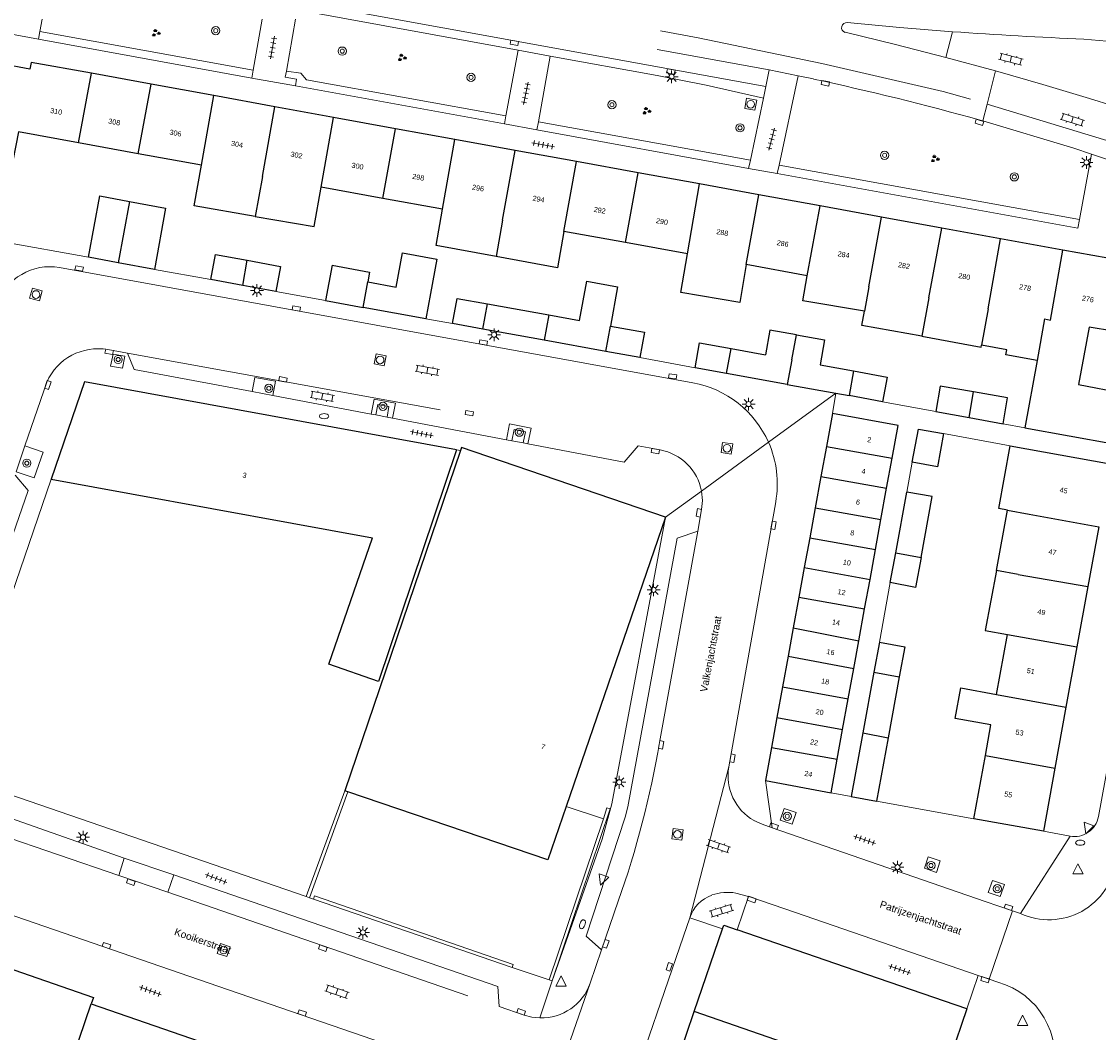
# Model space of a CAD drawing. Extents: x 131101 to 132041, y 397511 to 398853.
# Tile 66 of 80: x 131540 to 131645, y 398401 to 398500. Entities that reach past the tile are written whole.
import ezdxf
from ezdxf.enums import TextEntityAlignment as Align

# ---------------------------------------------------------------- set-up
doc = ezdxf.new("R2010")
doc.units = 0
doc.linetypes.add('DGN Style 2', pattern=[51.514866, 30.90892, -20.605946])
doc.layers.add('_vervallen situatie', color=250, linetype='Continuous', lineweight=9, plot=False)
for name, color, linetype, lineweight in [('gg-afsc-erfafscheiding', 250, 'Continuous', 9), ('gg-afsc-hekwerk', 250, 'Continuous', 9), ('gg-afsc-muur', 250, 'Continuous', 9), ('gg-bbg-bijgebouw', 10, 'Continuous', 25), ('gg-bbg-gedigitaliseerde bebouwing', 10, 'Continuous', 25), ('gg-bbg-gedigitaliseerde bijgebouw', 10, 'Continuous', 25), ('gg-bbg-hoofdgebouw', 10, 'Continuous', 25), ('gg-bbg-tussenscheiding', 10, 'Continuous', 25), ('gg-knt-verharding', 250, 'Continuous', 9), ('gg-knt-verharding nz', 250, 'DGN Style 2', 9), ('gt-grn-groengrens', 250, 'Continuous', 9), ('gt-grn-weggrens', 250, 'Continuous', 9), ('gt-symb-boom', 250, 'Continuous', 9), ('gt-symb-brandkraan', 250, 'Continuous', 9), ('gt-symb-groenvak', 250, 'Continuous', 9), ('gt-symb-klinker verharding', 250, 'Continuous', 9), ('gt-symb-kolk', 250, 'Continuous', 9), ('gt-symb-kolk center center', 250, 'Continuous', 9), ('gt-symb-lichtmast', 250, 'Continuous', 9), ('gt-symb-rioolschacht', 250, 'Continuous', 9), ('gt-symb-tegel verharding', 250, 'Continuous', 9), ('gt-symb-waterafsluiter', 250, 'Continuous', 9), ('X-AL-huisnummers', 2, 'Continuous', 25), ('X-AL-straatnaam', 3, 'Continuous', 35)]:
    doc.layers.add(name, color=color, linetype=linetype, lineweight=lineweight)
doc.styles.add('CS Annotative', font='arial.ttf')

# ---------------------------------------------------------------- blocks, each defined once
blk = doc.blocks.new('gt0-RS')
at = {"layer": 'gt-symb-rioolschacht', "flags": 128}
blk.add_lwpolyline([(-0.5, -0.5), (0.5, -0.5), (0.5, 0.5), (-0.5, 0.5), (-0.5, -0.5)], close=True, dxfattribs=at)
at = {"layer": 'gt-symb-rioolschacht'}
blk.add_circle((0, 0), 0.375, dxfattribs=at)
blk = doc.blocks.new('gt0-TEG1')
at = {"layer": 'gt-symb-tegel verharding'}
for p, q in [((-1.12, 0), (1.12, 0)), ((-0.9, -0.25), (-0.9, 0.25)), ((-0.45, -0.25), (-0.45, 0.25)), ((0, -0.25), (0, 0.25)), ((0.45, -0.25), (0.45, 0.25)), ((0.9, -0.25), (0.9, 0.25))]:
    blk.add_line(p, q, dxfattribs=at)
blk = doc.blocks.new('gt0-BOOM')
at = {"layer": 'gt-symb-boom'}
for radius in [0.4, 0.2]:
    blk.add_circle((0, 0), radius, dxfattribs=at)
blk = doc.blocks.new('gt0-GRVAK')
at = {"layer": 'gt-symb-groenvak'}
for p, q in [((-0.11, 0.19), (-0.23, 0.24)), ((-0.18, 0.15), (0.09, 0.15)), ((-0.09, 0.21), (-0.16, 0.32)), ((-0.05, 0.21), (-0.05, 0.39)), ((0, 0.21), (0.06, 0.32)), ((0.02, 0.19), (0.13, 0.24)), ((0.26, -0.05), (0.2, 0.06)), ((0.3, -0.05), (0.3, 0.13)), ((0.35, -0.05), (0.41, 0.06)), ((-0.24, -0.23), (-0.36, -0.18)), ((-0.32, -0.26), (-0.05, -0.26)), ((-0.23, -0.21), (-0.29, -0.09)), ((-0.18, -0.2), (-0.18, -0.02)), ((-0.14, -0.21), (-0.07, -0.09)), ((-0.12, -0.23), (0, -0.18)), ((0.24, -0.07), (0.12, -0.02)), ((0.17, -0.11), (0.44, -0.11)), ((0.37, -0.07), (0.49, -0.02))]:
    blk.add_line(p, q, dxfattribs=at)
blk = doc.blocks.new('gt0-KOLK')
at = {"layer": 'gt-symb-kolk', "flags": 128}
blk.add_lwpolyline([(0, 0), (0.38, 0), (0.38, 0.4), (-0.38, 0.4), (-0.38, 0), (0, 0)], dxfattribs=at)
blk = doc.blocks.new('gt0-LMAST')
at = {"layer": 'gt-symb-lichtmast'}
for p, q in [((-0.18, 0.17), (-0.45, 0.44)), ((-0.01, 0.25), (-0.01, 0.62)), ((0.17, 0.17), (0.44, 0.44)), ((-0.26, 0), (-0.63, 0)), ((-0.18, -0.18), (-0.45, -0.45)), ((-0.01, -0.25), (-0.01, -0.63)), ((0.44, -0.45), (0.17, -0.18)), ((0.24, 0), (0.62, 0))]:
    blk.add_line(p, q, dxfattribs=at)
blk.add_circle((-0.01, 0), 0.25, dxfattribs=at)
blk = doc.blocks.new('gt0-KL1')
at = {"layer": 'gt-symb-klinker verharding'}
for p, q in [((-1.15, 0.3), (1.15, 0.3)), ((-1, -0.3), (-1, 0.3)), ((-0.5, 0.3), (-0.5, 0.45)), ((0, -0.3), (0, 0.3)), ((0.5, 0.3), (0.5, 0.45)), ((1, -0.3), (1, 0.3)), ((-1.15, -0.3), (1.15, -0.3)), ((-0.5, -0.45), (-0.5, -0.3)), ((0.5, -0.45), (0.5, -0.3))]:
    blk.add_line(p, q, dxfattribs=at)
blk = doc.blocks.new('gt0-WAFSL')
at = {"layer": 'gt-symb-waterafsluiter'}
for p, q in [((-0.5, -0.33), (0, 0.67)), ((0, 0.67), (0.5, -0.33)), ((0.5, -0.33), (-0.5, -0.33))]:
    blk.add_line(p, q, dxfattribs=at)
blk = doc.blocks.new('gt0-KOLKCC')
at = {"layer": 'gt-symb-kolk center center', "flags": 128}
blk.add_lwpolyline([(-0.38, 0.2), (0.38, 0.2), (0.38, -0.2), (-0.38, -0.2), (-0.38, 0.2)], close=True, dxfattribs=at)
blk = doc.blocks.new('gt0-BR')
at = {"layer": 'gt-symb-brandkraan', "extrusion": (0, 0, -1)}
for centre, radius, start, end in [((0.24, 0), 0.206, 287.5669, 72.4331), ((-0.6, -2.66), 3, 72.4331, 73.108), ((0, -0.69), 0.938, 73.108, 106.892), ((0.6, -2.66), 3, 106.892, 107.5669), ((-0.24, 0), 0.206, 107.5669, 252.433), ((-0.6, 2.66), 3, 286.892, 287.5669), ((0.6, 2.66), 3, 252.433, 253.1079)]:
    blk.add_arc(centre, radius, start, end, dxfattribs=at)
at = {"layer": 'gt-symb-brandkraan'}
blk.add_arc((0, 0.69), 0.938, 253.108, 286.8921, dxfattribs=at)
blk = doc.blocks.new('_vervallen situatie')
at = {"layer": 'gg-knt-verharding'}
for p, q in [((131634.28, 398414.14), (131636.92, 398413.23)), ((131637.72, 398412.96), (131636.92, 398413.23)), ((131634.67, 398406.58), (131633.6, 398406.95)), ((131635.52, 398406.29), (131634.67, 398406.58))]:
    blk.add_line(p, q, dxfattribs=at)
at = {"layer": 'gg-knt-verharding', "flags": 128}
blk.add_lwpolyline([(131644.62, 398486.87), (131648.38, 398485.62), (131650.03, 398484.98), (131650.83, 398484.59), (131651.59, 398484.14)], dxfattribs=at)
at = {"layer": 'gg-knt-verharding', "extrusion": (0, 0, -1)}
blk.add_arc((-131640.48, 398418.95), 6.59, 187.4074, 294.7735, dxfattribs=at)
at = {"layer": 'gg-knt-verharding'}
blk.add_arc((131633.52, 398399.03), 7.52, 345.7882, 74.5899, dxfattribs=at)
at = {"layer": 'gt-grn-weggrens'}
blk.add_line((131642.55, 398420.5), (131637.72, 398412.96), dxfattribs=at)
at = {"layer": 'gt-symb-brandkraan'}
for p in [(131569.93, 398461.37), (131643.52, 398419.86)]:
    blk.add_blockref('gt0-BR', p, dxfattribs=at)
at = {"layer": 'gt-symb-brandkraan', "rotation": 70.31535726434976}
blk.add_blockref('gt0-BR', (131595.07, 398411.92), dxfattribs=at)
at = {"layer": 'gt-symb-kolk'}
for p, rotation in [((131636.48, 398413.39), 340.9669201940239), ((131634.32, 398406.72), 162.3622844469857)]:
    blk.add_blockref('gt0-KOLK', p, dxfattribs=dict(at, rotation=rotation))

msp = doc.modelspace()

# ---------------------------------------------------------------- linework, layer by layer
at = {"layer": 'gg-afsc-erfafscheiding'}
for p, q in [((131624.29, 398462.77), (131629.48, 398461.83)), ((131636.02, 398460.64), (131638.13, 398460.25)), ((131630.23, 398459.67), (131636.71, 398458.49)), ((131627.18, 398456.91), (131626.65, 398453.99)), ((131625.04, 398445.17), (131623.99, 398439.38))]:
    msp.add_line(p, q, dxfattribs=at)
at = {"layer": 'gg-afsc-hekwerk'}
for p, q in [((131533.5, 398426.57), (131543.37, 398455.23)), ((131568.19, 398414.61), (131533.5, 398426.57)), ((131593.49, 398423.4), (131597.11, 398422.2)), ((131588.24, 398407.71), (131591.84, 398406.52))]:
    msp.add_line(p, q, dxfattribs=at)
at = {"layer": 'gg-afsc-muur'}
for p, q in [((131538.66, 398478.34), (131547, 398476.84)), ((131553.41, 398475.66), (131558.91, 398474.67)), ((131565.22, 398473.52), (131570.07, 398472.64)), ((131579.83, 398470.83), (131582.42, 398470.38)), ((131606.04, 398466.09), (131600.65, 398467.08)), ((131571.93, 398424.92), (131568.19, 398414.61)), ((131572.24, 398424.82), (131568.49, 398414.5)), ((131633.17, 398422.2), (131623.71, 398423.92)), ((131597.11, 398422.2), (131591.84, 398406.52)), ((131568.49, 398414.5), (131568.19, 398414.61)), ((131588.24, 398407.71), (131568.88, 398414.38)), ((131591.84, 398406.52), (131592.13, 398406.42))]:
    msp.add_line(p, q, dxfattribs=at)
at = {"layer": 'gg-afsc-muur', "flags": 128}
for points in [[(131592.13, 398406.42), (131597.77, 398423.16), (131597.46, 398423.26), (131597.11, 398422.2)], [(131588.24, 398407.71), (131588.34, 398408.01), (131568.98, 398414.68), (131568.88, 398414.38)]]:
    msp.add_lwpolyline(points, dxfattribs=at)
at = {"layer": 'gg-bbg-bijgebouw'}
for p, q in [((131549.88, 398476.31), (131547, 398476.84)), ((131553.41, 398475.66), (131549.88, 398476.31)), ((131570.7, 398476.08), (131570.07, 398472.64)), ((131562.01, 398474.1), (131558.91, 398474.67)), ((131565.22, 398473.52), (131562.01, 398474.1)), ((131570.07, 398472.64), (131573.73, 398471.96)), ((131579.83, 398470.83), (131573.73, 398471.96)), ((131585.39, 398469.84), (131582.42, 398470.38)), ((131591.35, 398468.76), (131585.39, 398469.84)), ((131597.35, 398467.68), (131591.35, 398468.76)), ((131600.65, 398467.08), (131597.35, 398467.68)), ((131609.1, 398465.53), (131606.04, 398466.09)), ((131615.01, 398464.46), (131609.1, 398465.53)), ((131615.01, 398464.46), (131619.74, 398463.6)), ((131619.74, 398463.6), (131621.02, 398463.37)), ((131624.29, 398462.77), (131621.02, 398463.37)), ((131619.4, 398461.64), (131618.82, 398458.43)), ((131618.82, 398458.43), (131618.28, 398455.5)), ((131618.28, 398455.5), (131617.72, 398452.44)), ((131617.72, 398452.44), (131617.19, 398449.53)), ((131617.19, 398449.53), (131616.67, 398446.66)), ((131616.67, 398446.66), (131616.14, 398443.76)), ((131616.14, 398443.76), (131615.59, 398440.76)), ((131615.59, 398440.76), (131615.09, 398438)), ((131615.09, 398438), (131614.55, 398435.04)), ((131614.55, 398435.04), (131614, 398432.04)), ((131614, 398432.04), (131613.47, 398429.14)), ((131613.47, 398429.14), (131612.88, 398425.9)), ((131612.88, 398425.9), (131619.28, 398424.73)), ((131621.24, 398424.37), (131623.71, 398423.92))]:
    msp.add_line(p, q, dxfattribs=at)
at = {"layer": 'gg-bbg-gedigitaliseerde bebouwing'}
for p, q in [((131551.83, 398486.91), (131546.03, 398487.97)), ((131557.98, 398485.79), (131551.83, 398486.91)), ((131575.65, 398482.57), (131569.63, 398483.66)), ((131581.44, 398481.51), (131575.65, 398482.57)), ((131599.26, 398478.27), (131593.27, 398479.36)), ((131605.3, 398477.16), (131599.26, 398478.27)), ((131616.96, 398475.04), (131611.02, 398476.12)), ((131639.33, 398466.8), (131638.13, 398460.25)), ((131638.13, 398460.25), (131646.78, 398458.68)), ((131636.71, 398458.49), (131646.45, 398456.72)), ((131635.36, 398446.35), (131636.45, 398452.23)), ((131635.37, 398434.28), (131636.43, 398440.12)), ((131634.29, 398428.36), (131634.83, 398431.32)), ((131633.17, 398422.2), (131634.29, 398428.36))]:
    msp.add_line(p, q, dxfattribs=at)
at = {"layer": 'gg-bbg-gedigitaliseerde bebouwing', "flags": 128}
for points in [[(131546.03, 398487.97), (131540.17, 398489.03), (131539.64, 398486.22)], [(131563.22, 398480.82), (131557.29, 398481.85), (131557.98, 398485.79)], [(131563.22, 398480.82), (131568.96, 398479.82), (131569.63, 398483.66)], [(131586.66, 398476.9), (131580.82, 398477.98), (131581.44, 398481.51)], [(131593.27, 398479.36), (131592.63, 398475.82), (131586.66, 398476.9)], [(131611.02, 398476.12), (131610.38, 398472.43), (131604.65, 398473.42), (131605.3, 398477.16)], [(131622.52, 398471.58), (131616.51, 398472.61), (131616.96, 398475.04)], [(131628.12, 398469.15), (131622.27, 398470.21), (131622.52, 398471.58)], [(131628.12, 398469.15), (131633.89, 398468.09), (131633.92, 398468.29)], [(131639.33, 398466.8), (131636.3, 398467.35), (131636.39, 398467.84), (131633.92, 398468.29)], [(131636.45, 398452.23), (131635.6, 398452.38), (131636.71, 398458.49)], [(131635.36, 398446.35), (131634.27, 398440.52), (131636.43, 398440.12)], [(131634.83, 398431.32), (131631.35, 398431.95), (131631.89, 398434.92), (131635.37, 398434.28)]]:
    msp.add_lwpolyline(points, dxfattribs=at)
at = {"layer": 'gg-bbg-gedigitaliseerde bijgebouw'}
for p, q in [((131574.18, 398474.43), (131576.93, 398473.92)), ((131580.29, 398473.3), (131579.83, 398470.83)), ((131585.83, 398472.3), (131591.8, 398471.22)), ((131591.8, 398471.22), (131594.8, 398470.68)), ((131609.54, 398467.95), (131612.9, 398467.34)), ((131618.22, 398466.37), (131621.46, 398465.78)), ((131629.48, 398461.83), (131632.7, 398461.24)), ((131632.7, 398461.24), (131636.02, 398460.64)), ((131624.68, 398454.35), (131625.22, 398457.28)), ((131624.13, 398451.32), (131624.68, 398454.35)), ((131625.57, 398448.06), (131626.65, 398453.99)), ((131623.6, 398448.4), (131624.13, 398451.32)), ((131623.07, 398445.48), (131623.6, 398448.4)), ((131625.04, 398445.17), (131625.57, 398448.06)), ((131622.54, 398442.61), (131623.07, 398445.48)), ((131621.98, 398439.52), (131622.54, 398442.61)), ((131621.49, 398436.83), (131621.98, 398439.52)), ((131623.99, 398439.38), (131623.45, 398436.47)), ((131620.95, 398433.86), (131621.49, 398436.83)), ((131623.45, 398436.47), (131622.37, 398430.54)), ((131625.91, 398436.02), (131624.83, 398430.08)), ((131620.4, 398430.88), (131620.95, 398433.86)), ((131619.88, 398428), (131620.4, 398430.88)), ((131622.37, 398430.54), (131621.24, 398424.37)), ((131624.83, 398430.08), (131623.71, 398423.92)), ((131619.28, 398424.73), (131619.88, 398428))]:
    msp.add_line(p, q, dxfattribs=at)
at = {"layer": 'gg-bbg-gedigitaliseerde bijgebouw', "flags": 128}
for points in [[(131547, 398476.84), (131548.09, 398482.8), (131550.97, 398482.27)], [(131550.97, 398482.27), (131554.5, 398481.62), (131553.41, 398475.66)], [(131558.91, 398474.67), (131559.36, 398477.1), (131562.45, 398476.54)], [(131562.45, 398476.54), (131565.67, 398475.95), (131565.22, 398473.52)], [(131576.93, 398473.92), (131577.55, 398477.27), (131580.91, 398476.65), (131580.29, 398473.3)], [(131570.7, 398476.08), (131574.36, 398475.4), (131574.18, 398474.43)], [(131594.8, 398470.68), (131595.51, 398474.51), (131598.5, 398473.96), (131597.8, 398470.14)], [(131582.42, 398470.38), (131582.87, 398472.84), (131585.83, 398472.3)], [(131597.8, 398470.14), (131601.1, 398469.54), (131600.65, 398467.08)], [(131615.9, 398469.28), (131613.32, 398469.73), (131612.9, 398467.34)], [(131615.9, 398469.28), (131618.64, 398468.81), (131618.22, 398466.37)], [(131606.04, 398466.09), (131606.48, 398468.51), (131609.54, 398467.95)], [(131621.46, 398465.78), (131624.74, 398465.18), (131624.29, 398462.77)], [(131633.14, 398463.73), (131629.9, 398464.29), (131629.48, 398461.83)], [(131636.02, 398460.64), (131636.46, 398463.16), (131633.14, 398463.73)], [(131625.22, 398457.28), (131625.8, 398460.48), (131619.4, 398461.64)], [(131627.18, 398456.91), (131627.77, 398460.12), (131630.23, 398459.67)], [(131630.23, 398459.67), (131629.64, 398456.45), (131627.18, 398456.91)], [(131628.03, 398447.63), (131629.11, 398453.55), (131626.65, 398453.99)], [(131628.03, 398447.63), (131627.5, 398444.71), (131625.04, 398445.17)], [(131623.99, 398439.38), (131626.44, 398438.92), (131625.91, 398436.02)]]:
    msp.add_lwpolyline(points, dxfattribs=at)
at = {"layer": 'gg-bbg-hoofdgebouw'}
for p, q in [((131553.08, 398493.68), (131547.27, 398494.74)), ((131559.18, 398492.57), (131553.08, 398493.68)), ((131565.13, 398491.49), (131559.18, 398492.57)), ((131570.83, 398490.45), (131565.13, 398491.49)), ((131576.88, 398489.35), (131570.83, 398490.45)), ((131582.65, 398488.3), (131576.88, 398489.35)), ((131588.51, 398487.24), (131582.65, 398488.3)), ((131594.5, 398486.15), (131588.51, 398487.24)), ((131600.48, 398485.06), (131594.5, 398486.15)), ((131606.47, 398483.97), (131600.48, 398485.06)), ((131612.25, 398482.92), (131606.47, 398483.97)), ((131618.22, 398481.83), (131612.25, 398482.92)), ((131624.19, 398480.75), (131618.22, 398481.83)), ((131630.04, 398479.68), (131624.19, 398480.75)), ((131635.77, 398478.64), (131630.04, 398479.68)), ((131641.82, 398477.54), (131635.77, 398478.64)), ((131647.98, 398476.42), (131641.82, 398477.54)), ((131583.21, 398458.04), (131571.93, 398424.92)), ((131543.37, 398455.23), (131574.64, 398449.54)), ((131603.15, 398451.53), (131593.49, 398423.4)), ((131645.33, 398450.6), (131644.28, 398444.79)), ((131644.28, 398444.79), (131643.2, 398438.91)), ((131643.2, 398438.91), (131642.14, 398433.04)), ((131642.14, 398433.04), (131641.06, 398427.13)), ((131641.06, 398427.13), (131639.94, 398420.99)), ((131572.24, 398424.82), (131571.93, 398424.92)), ((131639.94, 398420.99), (131633.17, 398422.2)), ((131605.95, 398403.42), (131608.72, 398411.49)), ((131547.26, 398404.17), (131585.84, 398390.91)), ((131603.06, 398395), (131605.95, 398403.42)), ((131632.48, 398403.69), (131629.59, 398395.27))]:
    msp.add_line(p, q, dxfattribs=at)
at = {"layer": 'gg-bbg-hoofdgebouw', "flags": 128}
for points in [[(131547.27, 398494.74), (131541.42, 398495.8), (131541.28, 398495.14), (131538.53, 398495.65)], [(131646.75, 398469.64), (131644.38, 398470.05), (131643.36, 398464.44), (131647.73, 398463.6), (131647.43, 398462.03)], [(131582.8, 398458.11), (131546.6, 398464.71), (131543.37, 398455.23)], [(131582.8, 398458.11), (131575.21, 398435.54), (131570.39, 398437.23), (131574.64, 398449.54)], [(131603.15, 398451.53), (131583.31, 398458.33), (131583.21, 398458.04)], [(131593.49, 398423.4), (131591.7, 398418.19), (131572.24, 398424.82)], [(131608.72, 398411.49), (131608.84, 398411.83), (131610.12, 398411.39)], [(131632.48, 398403.69), (131620.67, 398407.76), (131610.12, 398411.39)], [(131535.01, 398409.11), (131547.48, 398404.79), (131547.26, 398404.17)]]:
    msp.add_lwpolyline(points, dxfattribs=at)
at = {"layer": 'gg-bbg-tussenscheiding'}
for p, q in [((131546.03, 398487.97), (131547.27, 398494.74)), ((131551.83, 398486.91), (131553.08, 398493.68)), ((131557.98, 398485.79), (131559.18, 398492.57)), ((131563.92, 398484.71), (131565.13, 398491.49)), ((131569.63, 398483.66), (131570.83, 398490.45)), ((131575.65, 398482.57), (131576.88, 398489.35)), ((131581.44, 398481.51), (131582.65, 398488.3)), ((131587.29, 398480.45), (131588.51, 398487.24)), ((131593.27, 398479.36), (131594.5, 398486.15)), ((131599.26, 398478.27), (131600.48, 398485.06)), ((131563.92, 398484.71), (131563.22, 398480.82)), ((131605.3, 398477.16), (131606.47, 398483.97)), ((131611.02, 398476.12), (131612.25, 398482.92)), ((131550.97, 398482.27), (131549.88, 398476.31)), ((131616.96, 398475.04), (131618.22, 398481.83)), ((131622.95, 398473.95), (131624.19, 398480.75)), ((131587.29, 398480.45), (131586.66, 398476.9)), ((131628.8, 398472.88), (131630.04, 398479.68)), ((131634.57, 398471.83), (131635.77, 398478.64)), ((131562.01, 398474.1), (131562.45, 398476.54)), ((131573.73, 398471.96), (131574.18, 398474.43)), ((131622.95, 398473.95), (131622.52, 398471.58)), ((131628.8, 398472.88), (131628.12, 398469.15)), ((131585.39, 398469.84), (131585.83, 398472.3)), ((131634.57, 398471.83), (131633.92, 398468.29)), ((131591.8, 398471.22), (131591.35, 398468.76)), ((131640.06, 398470.83), (131639.33, 398466.8)), ((131597.35, 398467.68), (131597.8, 398470.14)), ((131615.45, 398466.87), (131615.9, 398469.28)), ((131609.1, 398465.53), (131609.54, 398467.95)), ((131615.45, 398466.87), (131615.01, 398464.46)), ((131621.46, 398465.78), (131621.02, 398463.37)), ((131632.7, 398461.24), (131633.14, 398463.73)), ((131618.82, 398458.43), (131625.22, 398457.28)), ((131618.28, 398455.5), (131624.68, 398454.35)), ((131617.72, 398452.44), (131624.13, 398451.32)), ((131636.45, 398452.23), (131638.56, 398451.84)), ((131638.56, 398451.84), (131645.33, 398450.6)), ((131617.19, 398449.53), (131623.6, 398448.4)), ((131625.57, 398448.06), (131628.03, 398447.63)), ((131616.67, 398446.66), (131623.07, 398445.48)), ((131637.5, 398445.97), (131635.36, 398446.35)), ((131637.5, 398445.97), (131644.28, 398444.79)), ((131616.14, 398443.76), (131622.54, 398442.61)), ((131615.59, 398440.76), (131621.98, 398439.52)), ((131636.43, 398440.12), (131643.2, 398438.91)), ((131615.09, 398438), (131621.49, 398436.83)), ((131623.45, 398436.47), (131625.91, 398436.02)), ((131614.55, 398435.04), (131620.95, 398433.86)), ((131635.37, 398434.28), (131642.14, 398433.04)), ((131614, 398432.04), (131620.4, 398430.88)), ((131622.37, 398430.54), (131624.83, 398430.08)), ((131613.47, 398429.14), (131619.88, 398428)), ((131634.29, 398428.36), (131641.06, 398427.13)), ((131535.23, 398369.27), (131547.26, 398404.17)), ((131629.59, 398395.27), (131605.95, 398403.42))]:
    msp.add_line(p, q, dxfattribs=at)
at = {"layer": 'gg-bbg-tussenscheiding', "flags": 128}
msp.add_lwpolyline([(131640.06, 398470.83), (131640.63, 398470.73), (131641.82, 398477.54)], dxfattribs=at)
at = {"layer": 'gg-knt-verharding'}
for p, q in [((131551.37, 398504.66), (131612.92, 398493.45)), ((131588.81, 398496.98), (131567.29, 398500.91)), ((131542.25, 398498.8), (131542.48, 398500)), ((131563.02, 398495.05), (131563.89, 398500)), ((131566.25, 398494.96), (131567.13, 398500)), ((131542.11, 398498.06), (131542.25, 398498.8)), ((131542.11, 398498.06), (131562.88, 398494.28)), ((131643.89, 398498.07), (131647.81, 398497.72)), ((131588.81, 398496.98), (131587.63, 398490.59)), ((131590.78, 398490.02), (131591.92, 398496.42)), ((131635.29, 398494.97), (131630.43, 398496.29)), ((131562.88, 398494.28), (131563.02, 398495.05)), ((131566.14, 398494.35), (131566.25, 398494.96)), ((131612.92, 398493.45), (131613.26, 398495.07)), ((131613.26, 398495.07), (131616.08, 398494.49)), ((131614.21, 398485.79), (131616.08, 398494.49)), ((131617.55, 398494.19), (131616.08, 398494.49)), ((131635.29, 398494.97), (131634.46, 398491.75)), ((131587.49, 398489.81), (131567.13, 398493.51)), ((131612.68, 398492.33), (131611.42, 398486.29)), ((131634.46, 398491.75), (131634.04, 398490.11)), ((131587.63, 398490.59), (131587.49, 398489.81)), ((131634.04, 398490.11), (131633.78, 398490.18)), ((131590.64, 398489.24), (131590.78, 398490.02)), ((131611.25, 398485.49), (131590.64, 398489.24)), ((131611.42, 398486.29), (131611.25, 398485.49)), ((131643.45, 398480.5), (131644.62, 398486.87)), ((131614.04, 398484.98), (131614.21, 398485.79)), ((131544.18, 398475.84), (131605.83, 398464.62)), ((131548.87, 398467.86), (131550.8, 398467.51)), ((131540.81, 398458.49), (131542.93, 398464.69)), ((131562.91, 398463.77), (131564.93, 398463.38)), ((131564.93, 398463.38), (131574.52, 398461.57)), ((131574.52, 398461.57), (131574.95, 398461.49)), ((131574.95, 398461.49), (131576.05, 398461.28)), ((131576.05, 398461.28), (131576.59, 398461.18)), ((131576.59, 398461.18), (131587.67, 398459.08)), ((131587.67, 398459.08), (131588.21, 398458.98)), ((131588.21, 398458.98), (131589.31, 398458.77)), ((131589.31, 398458.77), (131589.77, 398458.68)), ((131539.95, 398455.96), (131540.81, 398458.49)), ((131583.21, 398458.04), (131582.8, 398458.11)), ((131602.63, 398458.09), (131600.49, 398458.48)), ((131645.3, 398422.4), (131651.39, 398455.82)), ((131613.88, 398453.04), (131609.31, 398427.23)), ((131550.48, 398418.36), (131537.2, 398423.02)), ((131613.54, 398421.32), (131634.28, 398414.14)), ((131639.94, 398420.99), (131642.55, 398420.5)), ((131596.98, 398420.2), (131592.13, 398406.42)), ((131549.96, 398416.67), (131550.48, 398418.36)), ((131554.7, 398415.04), (131549.96, 398416.67)), ((131555.29, 398416.72), (131554.7, 398415.04)), ((131586.85, 398405.87), (131555.29, 398416.72)), ((131611.24, 398414.64), (131610, 398414.95)), ((131568.88, 398414.38), (131568.49, 398414.5)), ((131610.12, 398411.39), (131611.24, 398414.64)), ((131633.6, 398406.95), (131615.82, 398413.08)), ((131636.92, 398413.23), (131634.67, 398406.58)), ((131605.54, 398412.56), (131604.92, 398410.78)), ((131605.54, 398412.56), (131608.72, 398411.49)), ((131596.93, 398409.42), (131595.82, 398406.18)), ((131586.85, 398405.87), (131586.95, 398403.92))]:
    msp.add_line(p, q, dxfattribs=at)
at = {"layer": 'gg-knt-verharding', "flags": 128}
for points in [[(131620.85, 398499.68), (131625.97, 398499.2), (131631.1, 398498.78)], [(131630.43, 398496.29), (131625.54, 398497.55), (131620.63, 398498.73)], [(131591.92, 398496.42), (131602.33, 398494.52), (131607.11, 398493.57), (131612.68, 398492.33)], [(131566.14, 398494.35), (131567.25, 398494.16), (131567.13, 398493.51)], [(131635.29, 398494.97), (131639.87, 398493.66), (131644.43, 398492.28), (131646.73, 398491.56)], [(131644.62, 398486.87), (131642.89, 398487.45), (131634.04, 398490.11)], [(131614.04, 398484.98), (131643.3, 398479.67), (131643.45, 398480.5)], [(131549.14, 398466.25), (131549.38, 398467.42), (131550.54, 398467.22), (131550.3, 398466.05), (131549.14, 398466.25)], [(131550.8, 398467.51), (131551.44, 398465.93), (131562.91, 398463.77)], [(131564.93, 398463.38), (131565.19, 398464.77), (131563.17, 398465.14), (131562.91, 398463.77)], [(131576.59, 398461.18), (131576.87, 398462.64), (131574.79, 398463.02), (131574.52, 398461.57)], [(131574.95, 398461.49), (131575.14, 398462.5), (131576.24, 398462.3), (131576.05, 398461.28)], [(131589.77, 398458.68), (131590.07, 398460.22), (131587.96, 398460.63), (131587.67, 398459.08)], [(131588.21, 398458.98), (131588.42, 398460.07), (131589.52, 398459.86), (131589.31, 398458.77)], [(131540.81, 398458.49), (131542.59, 398457.88), (131541.7, 398455.36), (131539.95, 398455.96)], [(131589.77, 398458.68), (131599.12, 398456.91), (131600.49, 398458.48)], [(131531.37, 398430.84), (131533.17, 398431.28), (131541.12, 398454.13), (131539.84, 398455.63)], [(131606.29, 398450.17), (131606.67, 398452.28), (131606.75, 398453.18), (131606.66, 398454.08)], [(131596.98, 398420.2), (131597.94, 398423.65), (131603.15, 398451.53)], [(131606.29, 398450.17), (131604.3, 398449.51), (131599.49, 398423.36), (131599.23, 398422.36), (131595.42, 398410.78), (131596.93, 398409.42)], [(131614.33, 398422.05), (131614.71, 398423.18), (131615.86, 398422.8), (131615.47, 398421.67), (131614.33, 398422.05)], [(131611.77, 398422.02), (131612.58, 398421.65), (131613.54, 398421.32)], [(131628.38, 398417.37), (131628.74, 398418.5), (131629.9, 398418.1), (131629.53, 398416.96), (131628.38, 398417.37)], [(131529.84, 398415.88), (131530.64, 398415.8), (131531.42, 398415.6), (131558.64, 398406.23)], [(131634.58, 398415.02), (131635.73, 398414.64), (131636.14, 398415.79), (131634.99, 398416.18), (131634.58, 398415.02)], [(131615.82, 398413.08), (131611.38, 398414.6), (131611.24, 398414.64)], [(131604.92, 398410.78), (131599.37, 398394.6), (131591.18, 398370.84)], [(131558.64, 398406.23), (131586.73, 398396.56), (131587.52, 398396.24)], [(131590.93, 398402.81), (131590.16, 398402.89), (131589.41, 398403.08), (131586.95, 398403.92)]]:
    msp.add_lwpolyline(points, dxfattribs=at)
at = {"layer": 'gg-knt-verharding', "extrusion": (0, 0, -1)}
for centre, radius, start, end in [((-131620.78, 398499.19), 0.488, 12.9248, 98.352), ((-131620.78, 398499.19), 0.488, 287.3968, 12.899), ((-131543.23, 398470.5), 5.42, 19.1519, 100.0797), ((-131547.94, 398462.45), 5.49, 24.0686, 99.7714), ((-131604.04, 398454.79), 9.99, 100.317, 156.1591), ((-131604.05, 398454.79), 9.99, 156.1531, 190.0942), ((-131608.9, 398411.44), 3.55, 18.3035, 69.6123), ((-131609.19, 398410.34), 4.69, 71.0154, 99.9091), ((-131591.06, 398407.86), 5.05, 199.4032, 271.4357)]:
    msp.add_arc(centre, radius, start, end, dxfattribs=at)
at = {"layer": 'gg-knt-verharding'}
for centre, radius, start, end in [((131658.47, 398872.7), 374.91, 265.8132, 267.7716), ((131559.95, 398225.99), 274.31, 74.3858, 77.8791), ((131601.73, 398453.15), 5.02, 10.6712, 79.6567), ((131614.23, 398426.36), 4.99, 170.0223, 240.5016), ((131642.97, 398422.82), 2.36, 259.6475, 349.6626)]:
    msp.add_arc(centre, radius, start, end, dxfattribs=at)
at = {"layer": 'gg-knt-verharding nz'}
for p, q in [((131551.68, 398506.37), (131613.26, 398495.07)), ((131630.43, 398496.29), (131631.1, 398498.78)), ((131634.46, 398491.75), (131652.47, 398486.25)), ((131550.8, 398467.51), (131600.49, 398458.48)), ((131606.29, 398450.17), (131602.58, 398429.61)), ((131535.58, 398421.58), (131549.96, 398416.67)), ((131554.7, 398415.04), (131586.95, 398403.92)), ((131598.55, 398414.16), (131596.93, 398409.42))]:
    msp.add_line(p, q, dxfattribs=at)
at = {"layer": 'gg-knt-verharding nz', "flags": 128}
msp.add_lwpolyline([(131551.98, 398508.08), (131606.33, 398498.2), (131618.37, 398495.7), (131630.18, 398492.96), (131634.46, 398491.75)], dxfattribs=at)
at = {"layer": 'gg-knt-verharding nz', "extrusion": (0, 0, -1)}
msp.add_arc((-131511.05, 398445.22), 92.85, 189.6739, 199.5419, dxfattribs=at)
at = {"layer": 'gt-grn-groengrens'}
for p, q in [((131542.25, 398498.8), (131563.02, 398495.05)), ((131590.78, 398490.02), (131611.42, 398486.29)), ((131614.21, 398485.79), (131643.45, 398480.5))]:
    msp.add_line(p, q, dxfattribs=at)
at = {"layer": 'gt-grn-groengrens', "flags": 128}
msp.add_lwpolyline([(131566.25, 398494.96), (131567.66, 398494.75), (131568.2, 398494.11), (131587.63, 398490.59)], dxfattribs=at)
at = {"layer": 'gt-grn-weggrens'}
for p, q in [((131539.13, 398498.6), (131542.11, 398498.06)), ((131591.92, 398496.42), (131588.81, 398496.98)), ((131562.88, 398494.28), (131567.13, 398493.51)), ((131612.92, 398493.45), (131612.68, 398492.33)), ((131587.49, 398489.81), (131590.64, 398489.24)), ((131611.25, 398485.49), (131614.04, 398484.98)), ((131619.74, 398463.6), (131613.18, 398458.83)), ((131619.74, 398463.6), (131619.4, 398461.64)), ((131613.18, 398458.83), (131606.66, 398454.08)), ((131606.66, 398454.08), (131603.15, 398451.53)), ((131605.54, 398412.56), (131609.31, 398427.23)), ((131612.88, 398425.9), (131613.54, 398421.32)), ((131619.28, 398424.73), (131621.24, 398424.37)), ((131550.48, 398418.36), (131555.29, 398416.72)), ((131592.13, 398406.42), (131590.93, 398402.81)), ((131633.6, 398406.95), (131632.48, 398403.69)), ((131590.27, 398390.14), (131595.82, 398406.18))]:
    msp.add_line(p, q, dxfattribs=at)

# ---------------------------------------------------------------- block references
at = {"layer": '_vervallen situatie'}
msp.add_blockref('_vervallen situatie', (0, 0), dxfattribs=at)
at = {"layer": 'gt-symb-boom'}
for p in [(131559.38, 398498.89), (131571.69, 398496.9), (131584.23, 398494.34), (131597.94, 398491.68), (131610.41, 398489.43), (131624.48, 398486.76), (131637.11, 398484.66), (131549.88, 398466.89), (131575.65, 398462.33), (131588.93, 398459.81), (131615.01, 398422.43), (131629, 398417.64), (131635.45, 398415.38)]:
    msp.add_blockref('gt0-BOOM', p, dxfattribs=at)
at = {"layer": 'gt-symb-boom', "rotation": 90}
for p in [(131564.55, 398464.09), (131540.99, 398456.8)]:
    msp.add_blockref('gt0-BOOM', p, dxfattribs=at)
at = {"layer": 'gt-symb-groenvak'}
for p in [(131553.54, 398498.65), (131577.49, 398496.26), (131601.3, 398491.07), (131629.37, 398486.41)]:
    msp.add_blockref('gt0-GRVAK', p, dxfattribs=at)
at = {"layer": 'gt-symb-klinker verharding'}
for p, rotation in [((131636.77, 398496.11), 345.0464352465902), ((131642.76, 398490.22), 342.2356766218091), ((131579.97, 398465.83), 349.6900296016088), ((131569.74, 398463.29), 169.6900296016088), ((131608.31, 398419.52), 340.9127554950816), ((131608.61, 398413.24), 17.09430559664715), ((131571.17, 398405.36), 340.9669201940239)]:
    msp.add_blockref('gt0-KL1', p, dxfattribs=dict(at, rotation=rotation))
at = {"layer": 'gt-symb-kolk'}
for p, rotation in [((131588.48, 398497.9), 169.8592068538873), ((131603.71, 398495.11), 169.6336773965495), ((131618.76, 398493.97), 168.633862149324), ((131633.77, 398490.16), 164.0309834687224), ((131546.05, 398475.54), 349.3416384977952), ((131567.19, 398471.65), 349.5106101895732), ((131585.4, 398468.34), 349.8592068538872), ((131549.04, 398467.83), 169.8027944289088), ((131565.89, 398464.76), 349.8592068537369), ((131603.83, 398465.05), 351.0273733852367), ((131542.85, 398464.47), 251.3294165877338), ((131584.03, 398461.47), 349.6900296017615), ((131602.21, 398458.16), 168.465379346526), ((131606.61, 398451.93), 79.92566727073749), ((131613.48, 398450.78), 260.0384834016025), ((131602.55, 398429.42), 259.9820655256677), ((131609.47, 398428.12), 260.499989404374), ((131613.65, 398421.28), 340.7315850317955), ((131551.18, 398416.21), 160.6775176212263), ((131611.61, 398414.52), 160.9669201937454), ((131548.68, 398409.66), 341.0397489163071), ((131569.88, 398409.79), 161.0397489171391), ((131597.16, 398410.1), 249.826055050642), ((131567.72, 398403.1), 340.9669201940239), ((131589.05, 398403.21), 340.0609520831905)]:
    msp.add_blockref('gt0-KOLK', p, dxfattribs=dict(at, rotation=rotation))
at = {"layer": 'gt-symb-kolk center center', "rotation": 71.22088212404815}
msp.add_blockref('gt0-KOLKCC', (131603.52, 398407.77), dxfattribs=at)
at = {"layer": 'gt-symb-lichtmast'}
for p in [(131603.76, 398494.4), (131644.14, 398486.07), (131563.4, 398473.61), (131586.48, 398469.3), (131611.25, 398462.55), (131602.01, 398444.47), (131598.66, 398425.74), (131625.75, 398417.48), (131573.71, 398411.13)]:
    msp.add_blockref('gt0-LMAST', p, dxfattribs=at)
at = {"layer": 'gt-symb-lichtmast', "rotation": 90}
msp.add_blockref('gt0-LMAST', (131546.46, 398420.4), dxfattribs=at)
at = {"layer": 'gt-symb-rioolschacht'}
for p, rotation in [((131611.45, 398491.73), 169.6900296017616), ((131541.88, 398473.21), 254.4482751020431), ((131575.38, 398466.85), 168.9261288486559), ((131609.14, 398458.25), 171.4890658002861), ((131604.32, 398420.67), 82.2993446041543), ((131560.15, 398409.41), 342.1265789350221)]:
    msp.add_blockref('gt0-RS', p, dxfattribs=dict(at, rotation=rotation))
at = {"layer": 'gt-symb-tegel verharding'}
for p, rotation in [((131564.91, 398497.24), 79.98206552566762), ((131589.57, 398492.79), 78.70129979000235), ((131613.49, 398488.33), 75.2826888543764), ((131591.24, 398487.78), 349.285356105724), ((131579.43, 398459.67), 349.2183832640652), ((131622.55, 398420.14), 340.9127554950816), ((131559.42, 398416.38), 339.2092747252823), ((131625.96, 398407.52), 340.7856881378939), ((131553.01, 398405.44), 339.7524984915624)]:
    msp.add_blockref('gt0-TEG1', p, dxfattribs=dict(at, rotation=rotation))
at = {"layer": 'gt-symb-waterafsluiter'}
for p, rotation in [((131644.28, 398421.37), 160.8586262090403), ((131597.05, 398416.37), 160.8586262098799)]:
    msp.add_blockref('gt0-WAFSL', p, dxfattribs=dict(at, rotation=rotation))
for p in [(131643.3, 398417.15), (131592.99, 398406.22), (131637.91, 398402.41)]:
    msp.add_blockref('gt0-WAFSL', p, dxfattribs=at)

# ---------------------------------------------------------------- texts
at = {"layer": 'X-AL-huisnummers', "style": 'CS Annotative'}
for s, rotation, p in [('310', 349.7, (131543.81, 398490.79)), ('308', 349.7, (131549.46, 398489.76)), ('306', 349.7, (131555.42, 398488.68)), ('304', 349.7, (131561.41, 398487.59)), ('302', 349.7, (131567.2, 398486.54)), ('300', 349.7, (131573.14, 398485.46)), ('298', 349.7, (131579.05, 398484.38)), ('296', 349.7, (131584.87, 398483.33)), ('294', 349.7, (131590.76, 398482.25)), ('292', 349.7, (131596.71, 398481.17)), ('290', 349.7, (131602.77, 398480.07)), ('288', 349.7, (131608.65, 398479)), ('286', 349.7, (131614.52, 398477.93)), ('284', 349.7, (131620.45, 398476.85)), ('282', 349.7, (131626.33, 398475.78)), ('280', 349.7, (131632.2, 398474.72)), ('278', 349.7, (131638.12, 398473.64)), ('276', 349.7, (131644.23, 398472.53)), ('2', 349.7, (131622.95, 398458.83)), ('3', 349.7, (131562.15, 398455.37)), ('4', 349.7, (131622.39, 398455.76)), ('45', 349.7, (131641.87, 398453.9)), ('6', 349.6, (131621.85, 398452.76)), ('8', 349.7, (131621.3, 398449.77)), ('47', 349.7, (131640.78, 398447.9)), ('10', 349.7, (131620.77, 398446.88)), ('12', 349.7, (131620.25, 398444)), ('49', 349.7, (131639.71, 398442.05)), ('14', 349.7, (131619.71, 398441.05)), ('16', 349.7, (131619.18, 398438.17)), ('51', 349.7, (131638.67, 398436.32)), ('18', 349.7, (131618.66, 398435.31)), ('20', 349.7, (131618.12, 398432.33)), ('53', 349.7, (131637.58, 398430.33)), ('7', 341.1, (131591.17, 398428.96)), ('22', 349.7, (131617.58, 398429.38)), ('24', 349.7, (131617.02, 398426.31)), ('55', 349.7, (131636.48, 398424.31))]:
    msp.add_text(s, height=0.5, rotation=rotation, dxfattribs=at).set_placement(p, align=Align.CENTER)
at = {"layer": 'X-AL-straatnaam', "style": 'CS Annotative'}
for s, rotation, p in [('Valkenjachtstraat', 79.2, (131607.65, 398438.21)), ('Patrijzenjachtstraat', 341.1, (131627.97, 398412.49)), ('Kooikerstraat', 341, (131558.12, 398410.31))]:
    msp.add_text(s, height=0.7, rotation=rotation, dxfattribs=at).set_placement(p, align=Align.MIDDLE)

doc.saveas('drawing.dxf')
